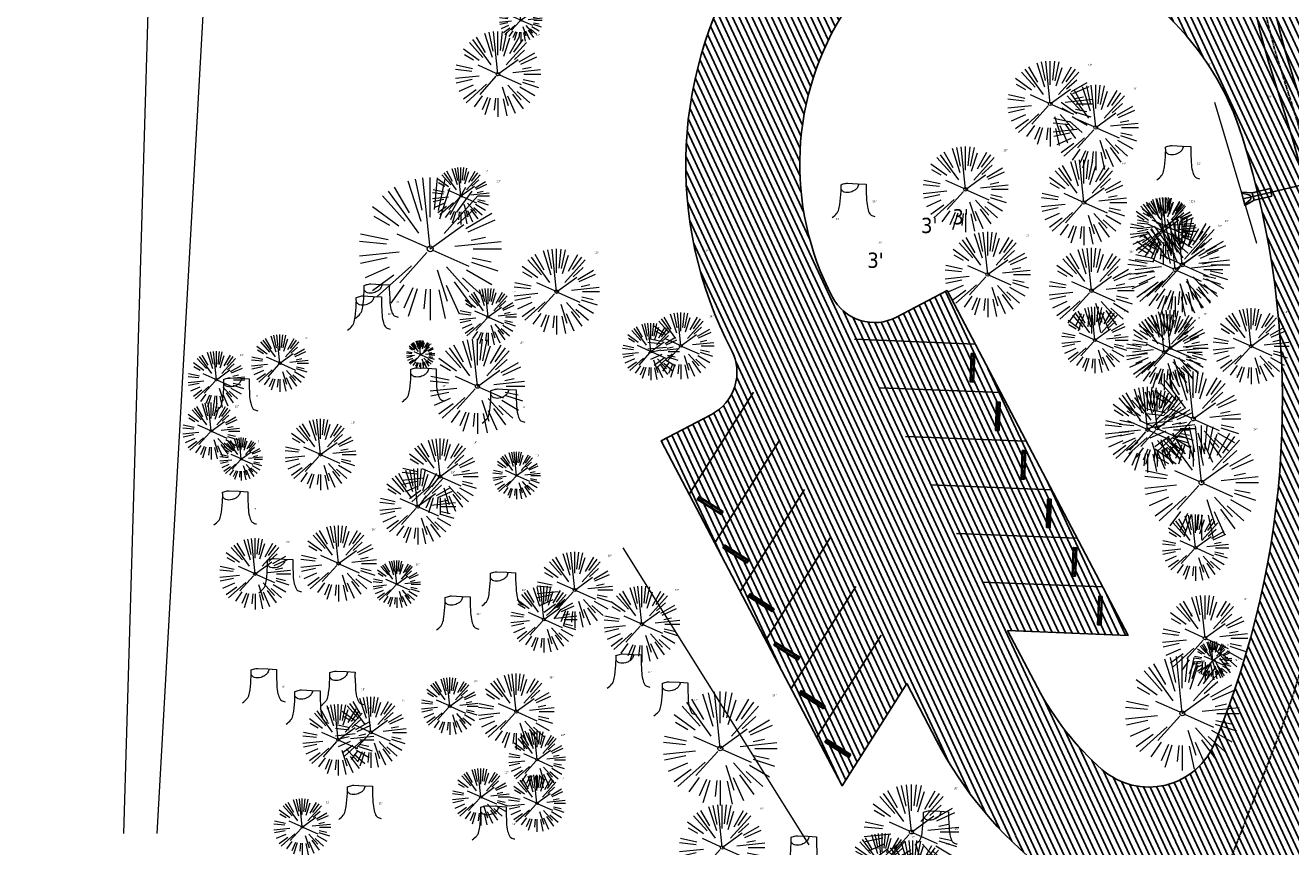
# Model space of a CAD drawing. Header units: feet. Extents: x 1134296 to 1140710, y 647902 to 649877.
# Tile 2 of 57: x 1134452 to 1134719, y 648229 to 648402. Entities that reach past the tile are written whole.
import ezdxf
from ezdxf.lldxf.tags import DXFTag

# ---------------------------------------------------------------- set-up
doc = ezdxf.new("R2010")
doc.units = ezdxf.units.FT
doc.header["$MEASUREMENT"] = 0
doc.linetypes.add('CENTER2', pattern=[1.125, 0.75, -0.125, 0.125, -0.125])
for name, color, linetype in [('C-PRKG-ASPH', 8, 'Continuous'), ('C-PRKG-STRP', 136, 'Continuous'), ('C-PRKG-WHEL-STOP', 9, 'Continuous'), ('C-ROAD-ASPHALT', 1, 'Continuous'), ('C-ROAD-CNTR', 1, 'CENTER2'), ('C-UTIL-STRM-PIPE', 210, 'Continuous'), ('C-UTIL-STRM-STRC', 210, 'Continuous'), ('C-UTIL-WATER-MEP', 7, 'WATER (.5x)'), ('G-XREF', 7, 'Continuous')]:
    doc.layers.add(name, color=color, linetype=linetype)
for name, color, linetype, lineweight in [('V-SITE-ROCK', 8, 'Continuous', 18), ('V-SITE-VEGE', 55, 'Continuous', 18), ('V-SITE-VEGE-TEXT', 8, 'Continuous', 18), ('V-UTIL-POWR-LINE-UNDR', 8, 'EXIST_PROP POWER UNDERGROUND LINE 1', 15)]:
    doc.layers.add(name, color=color, linetype=linetype, lineweight=lineweight)
doc.styles.add('SEI Annotative', font='tahoma.ttf', dxfattribs={"height": 0.1})
doc.styles.add('SEI-Dim & Leader', font='tahoma.ttf')
doc.styles.get("Standard").update_dxf_attribs({"font": 'arial.ttf'})
tags = doc.linetypes.add('EXIST_PROP POWER UNDERGROUND LINE 1', pattern='A,1.5,-0.2,["P-UG",Standard,S=0.08,R=0,X=-0.1,Y=-0.04],-0.3', length=2).pattern_tags.tags
tags[6] = DXFTag(74, 10)
tags = doc.linetypes.add('WATER (.5x)', pattern='A,0.75,-0.2,["W",Standard,S=0.08,R=0,X=-0.1,Y=-0.04],-0.05', length=1).pattern_tags.tags
tags[6] = DXFTag(74, 10)

# ---------------------------------------------------------------- blocks, each defined once
blk = doc.blocks.new('V-SITE-VEGE-Coniferious Tree 2')
at = {"color": 0, "linetype": 'ByBlock'}
for p, q in [((-0.0626, 0.1926), (-0.1545, 0.4755)), ((-0.0575, 0.2704), (-0.104, 0.4891)), ((-0.0003, 0.0026), (-0.0523, 0.4973)), ((0, 0.2219), (0, 0.5)), ((0.0289, 0.2753), (0.0522, 0.4973)), ((0.0572, 0.2693), (0.1039, 0.4891)), ((-0.1757, 0.1951), (-0.3346, 0.3716)), ((-0.0791, 0.1089), (-0.2939, 0.4045)), ((-0.146, 0.2528), (-0.25, 0.433)), ((0.0685, 0.211), (0.1382, 0.4256)), ((0.0978, 0.1086), (0.3345, 0.3716)), ((0.1391, 0.2411), (0.25, 0.433)), ((0.1869, 0.2573), (0.2939, 0.4045)), ((-0.2201, 0.1599), (-0.4046, 0.2939)), ((0.192, 0.1729), (0.3116, 0.2806)), ((-0.2844, 0.1642), (-0.3931, 0.227)), ((0.2488, 0.1436), (0.433, 0.25)), ((0.2659, 0.1184), (0.4568, 0.2034)), ((-0.2961, 0.0629), (-0.4891, 0.1039)), ((-0.0199, 0.0089), (-0.2319, 0.1032)), ((-0.0009, -0.0007), (0.235, 0.1707)), ((-0.306, 0.0322), (-0.4973, 0.0523)), ((0.1731, 0.0182), (0.4972, 0.0523)), ((0.2873, 0.0611), (0.3885, 0.0826)), ((0.3025, 0), (0.5, 0)), ((-0.2183, -0.0229), (-0.4973, -0.0523)), ((-0.3022, -0.0642), (-0.4891, -0.1039)), ((-0.023, -0.0255), (-0.2138, -0.2374)), ((0.0185, -0.0083), (0.272, -0.1211)), ((0.2936, -0.0624), (0.4274, -0.0908)), ((-0.2881, -0.1283), (-0.4568, -0.2034)), ((-0.132, -0.1189), (-0.3716, -0.3346)), ((0.0478, -0.1473), (0.1192, -0.3671)), ((0.1144, -0.1271), (0.2718, -0.3019)), ((0.2555, -0.1475), (0.433, -0.25)), ((0.2891, -0.094), (0.4755, -0.1545)), ((-0.2545, -0.1849), (-0.4046, -0.2939)), ((-0.1843, -0.2536), (-0.2767, -0.3808)), ((0.1131, -0.2541), (0.2033, -0.4568)), ((0.1689, -0.2325), (0.2939, -0.4045)), ((0.2254, -0.2029), (0.3716, -0.3346)), ((-0.1214, -0.2725), (-0.1856, -0.4168)), ((-0.091, -0.2799), (-0.1545, -0.4755)), ((-0.0297, -0.2818), (-0.0443, -0.4216)), ((0, -0.2818), (0, -0.5)), ((0.061, -0.2873), (0.1039, -0.4891))]:
    blk.add_line(p, q, dxfattribs=at)
blk.add_circle((0, 0), 0.0208)
blk = doc.blocks.new('V-SITE-VEGE-Stump')
for points in [[(-0.1229, -0.0143, 0.052613), (-0.0986, 0.0077, 0.106195), (-0.0905, 0.0219, 0.044862), (-0.0837, 0.0527, 0.020074), (-0.0776, 0.1229, 0.011675), (-0.0773, 0.1364, 0.007866), (-0.0776, 0.1565)], [(-0.0776, 0.1565, -0.027668), (-0.0534, 0.1634, -0.067978), (-0.0432, 0.1643), (0.0086, 0.1616), (0.054, 0.1591)], [(0.0151, 0.1613, -0.082864), (0.0081, 0.142, -0.111324), (-0.0021, 0.1306, -0.039313), (-0.0159, 0.1223, -0.049197), (-0.028, 0.1177, -0.066002), (-0.0447, 0.1155, -0.070187), (-0.0604, 0.1177, -0.114859), (-0.0685, 0.1223, -0.075938), (-0.0773, 0.1332)], [(0.054, 0.1591, 0.004334), (0.0538, 0.1369, 0.008344), (0.054, 0.1254), (0.0561, 0.0762, 0.046252), (0.0624, 0.0317, 0.069625), (0.0733, 0.0038, 0.149725), (0.0794, -0.002, 0.058523), (0.0992, -0.0091)]]:
    blk.add_lwpolyline(points, format="xyb")
blk = doc.blocks.new('C_XBASE-PACTOLA_02403811')
at = {"layer": 'V-SITE-VEGE', "lineweight": 18, "flags": 128}
for points in [[(1134711.63, 648355.67), (1134702.76, 648385.33)], [(1134617.37, 648229.08), (1134578.24, 648291.58)]]:
    blk.add_lwpolyline(points, dxfattribs=at)
at = {"layer": 'V-SITE-VEGE', "linetype": 'Continuous', "lineweight": 18, "flags": 128}
for points in [[(1134711.63, 648355.67), (1134702.76, 648385.33)], [(1134617.37, 648229.08), (1134578.24, 648291.58)]]:
    blk.add_lwpolyline(points, dxfattribs=at)
at = {"layer": 'V-UTIL-POWR-LINE-UNDR', "flags": 128}
for points in [[(1134480.13, 648231.49), (1134495, 648496.17), (1134496.35, 648566.44), (1134464.63, 648641.53), (1134459.68, 648691.6), (1134473.79, 648747.28), (1134487.67, 648772.88), (1134492.62, 648802.57), (1134496.09, 648841.02), (1134500.8, 648860.32), (1134494.59, 648928.38), (1134495.61, 649027.12), (1134495.96, 649106.74), (1134599.22, 649131.5), (1134637.55, 649168.54), (1134656.34, 649214.88), (1134694.64, 649279.09), (1134746.48, 649319.73), (1134803.11, 649342.85), (1134848.62, 649349.48), (1134877.8, 649337.9), (1134908.97, 649315.13), (1134965.72, 649315.53), (1135021.66, 649297.83), (1135074.57, 649267.3), (1135109.81, 649210.95), (1135119.86, 649164.36), (1135144.6, 649102.15)], [(1134473.06, 648231.49), (1134478.46, 648413.9), (1134486.34, 648507.97), (1134488, 648563.71), (1134458.97, 648637.48), (1134452.33, 648694.36), (1134469.76, 648757.01), (1134484.27, 648785.6), (1134490.08, 648837.1), (1134491.32, 648874.4), (1134488.84, 648928), (1134492.85, 649108.17)]]:
    blk.add_lwpolyline(points, dxfattribs=at)
at = {"layer": 'V-SITE-VEGE'}
for name, p, xscale, yscale, zscale in [('V-SITE-VEGE-Coniferious Tree 2', (1134556.66, 648402.66), 8.999891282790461, 8.999891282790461, 8.999891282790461), ('V-SITE-VEGE-Coniferious Tree 2', (1134551.85, 648391.29), 17.99978256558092, 17.99978256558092, 17.99978256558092), ('V-SITE-VEGE-Coniferious Tree 2', (1134668.14, 648385.05), 17.99978256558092, 17.99978256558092, 17.99978256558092), ('V-SITE-VEGE-Coniferious Tree 2', (1134677.72, 648380.05), 17.99978256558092, 17.99978256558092, 17.99978256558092), ('V-SITE-VEGE-Coniferious Tree 2', (1134650.31, 648367.05), 17.99978256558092, 17.99978256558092, 17.99978256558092), ('V-SITE-VEGE-Stump', (1134695.56, 648369.64), 40.31522404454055, 40.31522404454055, 40.31522404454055), ('V-SITE-VEGE-Coniferious Tree 2', (1134675.23, 648364.28), 17.99978256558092, 17.99978256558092, 17.99978256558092), ('V-SITE-VEGE-Coniferious Tree 2', (1134537.59, 648354.52), 29.99963760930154, 29.99963760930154, 29.99963760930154), ('V-SITE-VEGE-Stump', (1134627.21, 648361.71), 40.31522404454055, 40.31522404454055, 40.31522404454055), ('V-SITE-VEGE-Coniferious Tree 2', (1134691.92, 648358.27), 13.99983088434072, 13.99983088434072, 13.99983088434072), ('V-SITE-VEGE-Coniferious Tree 2', (1134695.94, 648351.17), 19.99975840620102, 19.99975840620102, 19.99975840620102), ('V-SITE-VEGE-Coniferious Tree 2', (1134654.97, 648349.11), 17.99978256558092, 17.99978256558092, 17.99978256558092), ('V-SITE-VEGE-Coniferious Tree 2', (1134694.45, 648350.16), 19.99975840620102, 19.99975840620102, 19.99975840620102), ('V-SITE-VEGE-Coniferious Tree 2', (1134564.2, 648345.51), 17.99978256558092, 17.99978256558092, 17.99978256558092), ('V-SITE-VEGE-Coniferious Tree 2', (1134676.83, 648345.72), 17.99978256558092, 17.99978256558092, 17.99978256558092), ('V-SITE-VEGE-Stump', (1134526.81, 648340.52), 40.31522404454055, 40.31522404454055, 40.31522404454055), ('V-SITE-VEGE-Stump', (1134525.15, 648337.99), 40.31522404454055, 40.31522404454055, 40.31522404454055), ('V-SITE-VEGE-Coniferious Tree 2', (1134677.55, 648335.33), 13.99983088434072, 13.99983088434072, 13.99983088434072), ('V-SITE-VEGE-Coniferious Tree 2', (1134590.38, 648334.11), 13.99983088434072, 13.99983088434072, 13.99983088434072), ('V-SITE-VEGE-Coniferious Tree 2', (1134547.53, 648325.59), 19.99975840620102, 19.99975840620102, 19.99975840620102), ('V-SITE-VEGE-Stump', (1134536.65, 648322.87), 40.31522404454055, 40.31522404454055, 40.31522404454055), ('V-SITE-VEGE-Coniferious Tree 2', (1134698.25, 648318.73), 19.99975840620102, 19.99975840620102, 19.99975840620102), ('V-SITE-VEGE-Stump', (1134497.28, 648320.78), 40.31522404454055, 40.31522404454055, 40.31522404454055), ('V-SITE-VEGE-Stump', (1134553.5, 648318.4), 40.31522404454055, 40.31522404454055, 40.31522404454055), ('V-SITE-VEGE-Coniferious Tree 2', (1134688.64, 648316.45), 17.99978256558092, 17.99978256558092, 17.99978256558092), ('V-SITE-VEGE-Coniferious Tree 2', (1134514.48, 648311.22), 14.99981880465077, 14.99981880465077, 14.99981880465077), ('V-SITE-VEGE-Coniferious Tree 2', (1134497.8, 648310.28), 8.999891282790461, 8.999891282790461, 8.999891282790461), ('V-SITE-VEGE-Coniferious Tree 2', (1134555.78, 648306.81), 9.999879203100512, 9.999879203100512, 9.999879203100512), ('V-SITE-VEGE-Stump', (1134497.01, 648296.99), 40.31522404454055, 40.31522404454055, 40.31522404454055), ('V-SITE-VEGE-Coniferious Tree 2', (1134698.71, 648291.62), 13.99983088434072, 13.99983088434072, 13.99983088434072), ('V-SITE-VEGE-Coniferious Tree 2', (1134500.72, 648286.11), 14.99981880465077, 14.99981880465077, 14.99981880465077), ('V-SITE-VEGE-Stump', (1134506.46, 648282.72), 40.31522404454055, 40.31522404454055, 40.31522404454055), ('V-SITE-VEGE-Coniferious Tree 2', (1134530.54, 648283.93), 9.999879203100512, 9.999879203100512, 9.999879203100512), ('V-SITE-VEGE-Stump', (1134553.39, 648279.93), 40.31522404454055, 40.31522404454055, 40.31522404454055), ('V-SITE-VEGE-Coniferious Tree 2', (1134561.53, 648276.54), 13.99983088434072, 13.99983088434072, 13.99983088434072), ('V-SITE-VEGE-Stump', (1134543.84, 648274.85), 40.31522404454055, 40.31522404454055, 40.31522404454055), ('V-SITE-VEGE-Coniferious Tree 2', (1134700.73, 648272.59), 17.99978256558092, 17.99978256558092, 17.99978256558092), ('V-SITE-VEGE-Stump', (1134579.83, 648262.63), 40.31522404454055, 40.31522404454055, 40.31522404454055), ('V-SITE-VEGE-Stump', (1134503.02, 648259.58), 40.31522404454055, 40.31522404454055, 40.31522404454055), ('V-SITE-VEGE-Stump', (1134519.58, 648259.02), 40.31522404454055, 40.31522404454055, 40.31522404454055), ('V-SITE-VEGE-Stump', (1134589.64, 648256.8), 40.31522404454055, 40.31522404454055, 40.31522404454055), ('V-SITE-VEGE-Stump', (1134512.22, 648255.06), 40.31522404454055, 40.31522404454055, 40.31522404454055), ('V-SITE-VEGE-Coniferious Tree 2', (1134525.09, 648252.76), 14.99981880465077, 14.99981880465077, 14.99981880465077), ('V-SITE-VEGE-Coniferious Tree 2', (1134518.23, 648251.19), 14.99981880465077, 14.99981880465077, 14.99981880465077), ('V-SITE-VEGE-Stump', (1134523.27, 648235), 40.31522404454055, 40.31522404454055, 40.31522404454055), ('V-SITE-VEGE-Coniferious Tree 2', (1134638.92, 648231.79), 19.99975840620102, 19.99975840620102, 19.99975840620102), ('V-SITE-VEGE-Stump', (1134551.38, 648230.69), 40.31522404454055, 40.31522404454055, 40.31522404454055), ('V-SITE-VEGE-Coniferious Tree 2', (1134599.06, 648228.53), 17.99978256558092, 17.99978256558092, 17.99978256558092), ('V-SITE-VEGE-Stump', (1134644.56, 648229.63), 40.31522404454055, 40.31522404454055, 40.31522404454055), ('V-SITE-VEGE-Stump', (1134616.72, 648224.36), 40.31522404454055, 40.31522404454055, 40.31522404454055), ('V-SITE-VEGE-Coniferious Tree 2', (1134632.74, 648224.51), 13.99983088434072, 13.99983088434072, 13.99983088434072)]:
    blk.add_blockref(name, p, dxfattribs=dict(at, xscale=xscale, yscale=yscale, zscale=zscale))
at = {"layer": 'V-SITE-VEGE', "rotation": 8.537736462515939e-07}
for p, xscale, yscale, zscale in [((1134544.06, 648365.66), 11.99985504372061, 11.99985504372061, 11.99985504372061), ((1134692.41, 648359.33), 11.99985504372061, 11.99985504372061, 11.99985504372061), ((1134549.79, 648340.2), 11.99985504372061, 11.99985504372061, 11.99985504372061), ((1134710.43, 648334.03), 15.99980672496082, 15.99980672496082, 15.99980672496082), ((1134692.12, 648332.79), 15.99980672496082, 15.99980672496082, 15.99980672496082), ((1134693.38, 648333.64), 15.99980672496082, 15.99980672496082, 15.99980672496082), ((1134584.05, 648332.91), 11.99985504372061, 11.99985504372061, 11.99985504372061), ((1134505.93, 648330.46), 11.99985504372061, 11.99985504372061, 11.99985504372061), ((1134535.57, 648332.24), 5.999927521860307, 5.999927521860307, 5.999927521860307), ((1134492.57, 648326.98), 11.99985504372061, 11.99985504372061, 11.99985504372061), ((1134690.64, 648316.73), 15.99980672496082, 15.99980672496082, 15.99980672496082), ((1134491.47, 648316.16), 11.99985504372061, 11.99985504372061, 11.99985504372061), ((1134699.96, 648305.33), 23.99971008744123, 23.99971008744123, 23.99971008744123), ((1134539.67, 648306.6), 15.99980672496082, 15.99980672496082, 15.99980672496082), ((1134534.95, 648300.28), 15.99980672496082, 15.99980672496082, 15.99980672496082), ((1134518.29, 648288.3), 15.99980672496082, 15.99980672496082, 15.99980672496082), ((1134568.03, 648282.72), 15.99980672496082, 15.99980672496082, 15.99980672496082), ((1134582.17, 648275.54), 15.99980672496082, 15.99980672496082, 15.99980672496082), ((1134702.39, 648267.92), 7.99990336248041, 7.99990336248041, 7.99990336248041), ((1134695.95, 648256.76), 23.99971008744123, 23.99971008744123, 23.99971008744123), ((1134555.71, 648257.13), 15.99980672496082, 15.99980672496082, 15.99980672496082), ((1134541.72, 648258.27), 11.99985504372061, 11.99985504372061, 11.99985504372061), ((1134598.67, 648249.37), 23.99971008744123, 23.99971008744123, 23.99971008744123), ((1134560.1, 648246.98), 11.99985504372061, 11.99985504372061, 11.99985504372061), ((1134548.25, 648239.16), 11.99985504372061, 11.99985504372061, 11.99985504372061), ((1134560.05, 648237.84), 11.99985504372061, 11.99985504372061, 11.99985504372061), ((1134510.66, 648232.83), 11.99985504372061, 11.99985504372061, 11.99985504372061), ((1134639.24, 648222.01), 15.99980672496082, 15.99980672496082, 15.99980672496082)]:
    blk.add_blockref('V-SITE-VEGE-Coniferious Tree 2', p, dxfattribs=dict(at, xscale=xscale, yscale=yscale, zscale=zscale))
at = {"layer": 'V-SITE-ROCK', "style": 'SEI Annotative'}
for p in [(1134640.94, 648357.85), (1134647.54, 648359.68), (1134629.63, 648350.53)]:
    blk.add_text("3'", height=3.2, dxfattribs=at).set_placement(p)
at = {"layer": 'V-SITE-VEGE-TEXT', "char_height": 0.4, "attachment_point": 7, "style": 'SEI-Dim & Leader'}
for s, insert in [('18"', (1134559.82, 648399.29)), ('18"', (1134676.12, 648393.05)), ('8"', (1134701.43, 648393.18)), ('18"', (1134685.7, 648388.05)), ('24"', (1134714, 648386.36)), ('18"', (1134658.29, 648375.05)), ('18"', (1134613.37, 648373.08)), ('18"', (1134683.21, 648372.28)), ('12"', (1134699.04, 648372.24)), ('12"', (1134549.04, 648370.66)), ('30"', (1134551.55, 648368.52)), ('16"', (1134596.5, 648365.72)), ('20"', (1134630.69, 648364.31)), ('12"', (1134697.4, 648364.33)), ('14"', (1134697.9, 648364.27)), ('14"', (1134623.02, 648360.62)), ('20"', (1134704.91, 648360.17)), ('20"', (1134703.42, 648359.16)), ('30"', (1134632, 648355.65)), ('18"', (1134662.94, 648357.11)), ('18"', (1134572.18, 648353.51)), ('14"', (1134595.55, 648354)), ('18"', (1134684.81, 648353.72)), ('12"', (1134554.78, 648345.2)), ('18"', (1134530.29, 648343.11)), ('18"', (1134528.63, 648340.59)), ('14"', (1134596.36, 648340.11)), ('4"', (1134648.53, 648341.23)), ('14"', (1134683.53, 648341.33)), ('16"', (1134699.1, 648339.79)), ('16"', (1134700.36, 648340.64)), ('16"', (1134717.41, 648341.03)), ('12"', (1134589.03, 648337.91)), ('12"', (1134510.91, 648335.46)), ('6"', (1134537.56, 648334.24)), ('20"', (1134556.5, 648334.59)), ('12"', (1134497.55, 648331.98)), ('20"', (1134707.22, 648327.73)), ('12"', (1134500.76, 648323.38)), ('14"', (1134540.13, 648325.47)), ('18"', (1134696.61, 648324.45)), ('16"', (1134697.62, 648323.73)), ('12"', (1134496.45, 648321.16)), ('12"', (1134556.98, 648321)), ('15"', (1134520.95, 648317.72)), ('24"', (1134710.93, 648316.33)), ('9"', (1134501.29, 648313.78)), ('16"', (1134546.65, 648313.6)), ('10"', (1134559.77, 648310.81)), ('8"', (1134592.05, 648310.57)), ('16"', (1134541.93, 648307.28)), ('9"', (1134500.49, 648299.59)), ('14"', (1134704.69, 648297.62)), ('16"', (1134525.27, 648295.3)), ('15"', (1134507.2, 648292.61)), ('16"', (1134575.01, 648289.72)), ('10"', (1134534.53, 648287.93)), ('6"', (1134509.93, 648285.32)), ('12"', (1134556.87, 648282.53)), ('14"', (1134567.51, 648282.54)), ('16"', (1134589.15, 648282.54)), ('18"', (1134708.7, 648280.59)), ('20"', (1134547.31, 648277.45)), ('20"', (1134697.56, 648277.33)), ('24"', (1134693.89, 648273.02)), ('8"', (1134705.38, 648270.92)), ('24"', (1134706.91, 648267.76)), ('12"', (1134583.31, 648265.23)), ('6"', (1134506.5, 648262.18)), ('15"', (1134523.06, 648261.62)), ('12"', (1134546.7, 648263.27)), ('16"', (1134562.68, 648264.13)), ('15"', (1134531.57, 648259.26)), ('12"', (1134593.12, 648259.4)), ('24"', (1134609.64, 648260.37)), ('15"', (1134515.69, 648257.66)), ('15"', (1134524.71, 648257.69)), ('12"', (1134565.09, 648251.98)), ('12"', (1134553.23, 648244.16)), ('12"', (1134565.03, 648242.84)), ('20"', (1134647.89, 648240.79)), ('12"', (1134515.64, 648237.83)), ('15"', (1134526.75, 648237.6)), ('18"', (1134607.03, 648236.53)), ('12"', (1134554.86, 648233.29)), ('14"', (1134638.72, 648230.51)), ('16"', (1134648.04, 648232.23)), ('16"', (1134646.22, 648229.01))]:
    blk.add_mtext(s, dxfattribs=dict(at, insert=insert))
blk = doc.blocks.new('*U1394')
at = {"flags": 128}
blk.add_lwpolyline([(0.87, -2.15), (-1.06, -0.97), (1.06, 0.97), (2.07, -1.05)], dxfattribs=at)
blk.add_lwpolyline([(0.92, 0.84), (1.32, -0.62, -0.609257), (0.5, -1.37), (-0.92, -0.84)], format="xyb", dxfattribs=at)
blk.add_lwpolyline([(4.65, -3.87), (3.46, -4.97), (0.87, -2.15), (2.07, -1.05)], close=True, dxfattribs=at)
at = {"layer": 'Defpoints'}
blk.add_text('15" FES', height=0.2, rotation=132.4927, dxfattribs=at).set_placement((2.94, -2.13))
blk = doc.blocks.new('Wheel_Stop')
for points in [[(-36, 6.75), (36, 6.75)], [(-36, -2.25), (-36, 6.75)], [(-35.625, 4.5), (-36, 6.75)], [(-35.625, 0), (-36, -2.25)], [(-35.955, 6.48), (35.955, 6.48)], [(-35.625, 4.5), (-35.625, 0)], [(-35.625, 4.5), (35.625, 4.5)], [(-35.625, 0), (35.625, 0)], [(35.625, 4.5), (36, 6.75)], [(35.625, 4.5), (35.625, 0)], [(35.625, 0), (36, -2.25)], [(36, -2.25), (36, 6.75)], [(-36, -2.25), (36, -2.25)], [(-35.955, -1.98), (35.955, -1.98)]]:
    blk.add_lwpolyline(points)
for centre in [(-30, 2.25), (30, 2.25)]:
    blk.add_circle(centre, 0.5)
blk = doc.blocks.new('C_PBASE-PACTOLA_02403811')
at = {"layer": 'C-PRKG-STRP', "flags": 128}
for points in [[(1134652.31, 648334.49), (1134626.93, 648335.5)], [(1134592.12, 648302.86), (1134605.68, 648324.34)], [(1134657.68, 648324.27), (1134632.3, 648325.28)], [(1134597.49, 648292.64), (1134611.06, 648314.12)], [(1134663.06, 648314.04), (1134637.67, 648315.06)], [(1134668.43, 648303.82), (1134643.04, 648304.83)], [(1134602.86, 648282.42), (1134616.43, 648303.89)], [(1134673.8, 648293.6), (1134648.41, 648294.61)], [(1134608.23, 648272.19), (1134621.8, 648293.67)], [(1134613.6, 648261.97), (1134627.17, 648283.45)], [(1134679.17, 648283.38), (1134653.78, 648284.39)], [(1134618.97, 648251.75), (1134632.54, 648273.23)], [(1134684.54, 648273.16), (1134659.15, 648274.17)], [(1134624.34, 648241.53), (1134637.91, 648263.01)]]:
    blk.add_lwpolyline(points, dxfattribs=at)
at = {"layer": 'C-ROAD-ASPHALT'}
blk.add_lwpolyline([(1134641.75, 648097.24, -0.047459), (1134675.31, 648187.21, 0.35336), (1134666.8, 648223.94, -0.106181), (1134644.2, 648251.03), (1134637.91, 648263.01), (1134624.34, 648241.53), (1134586.21, 648314.11), (1134596.83, 648319.69, 0.414214), (1134601.03, 648333.19), (1134601.03, 648333.19, -0.272199), (1134605.1, 648418.24), (1134606.84, 648420.9, -0.102173), (1134622.24, 648436.38, 0.468797), (1134623.09, 648444.02, -0.039414), (1134613.59, 648455.57), (1134609.94, 648460.8, -0.104209), (1134568.35, 648558.72), (1134550.7, 648648.51, -0.01381), (1134546.06, 648676.18), (1134536.98, 648741.16, -0.094333), (1134542.66, 648856.22), (1134551.22, 648891.6, -0.010799), (1134557.39, 648914.9)], format="xyb", dxfattribs=at)
blk.add_lwpolyline([(1134661.5, 648419.81, 0.014736), (1134666.86, 648418.2, -0.257587), (1134708.62, 648377.98, -0.169842), (1134704.11, 648253.93), (1134702.88, 648250.78, -0.519754), (1134679.03, 648244.96, -0.092187), (1134665.45, 648262.19), (1134659.15, 648274.17), (1134684.54, 648273.16), (1134646.41, 648345.73), (1134635.78, 648340.15, -0.414214), (1134622.28, 648344.35, -0.272199), (1134625.18, 648405.1), (1134626.92, 648407.76, -0.340488)], format="xyb", close=True, dxfattribs=at)
at = {"layer": 'C-ROAD-CNTR', "flags": 128}
blk.add_lwpolyline([(1134682.82, 648422.25), (1134669.22, 648425.85, -0.177469), (1134620.15, 648460.15), (1134616.5, 648465.38, -0.104209), (1134576.2, 648560.26), (1134558.55, 648650.05, -0.01381), (1134553.98, 648677.28), (1134544.9, 648742.27, -0.094333), (1134550.43, 648854.34), (1134559, 648889.72, -0.142864), (1134712.37, 649156.83), (1134786.2, 649227.81, -0.041643), (1134812.01, 649248.79), (1134833.03, 649263.15, -0.265468), (1134926.96, 649270.71), (1134949.26, 649260.25, -0.036701), (1135013.16, 649224.33), (1135075.32, 649183.13, -0.302523), (1135105.39, 649111.58), (1135099.69, 649081.89, -0.049273), (1135094.1, 649063.04), (1135036.84, 648922.4, -0.009219), (1135029.58, 648905.45), (1134962.36, 648756.34, -0.019155), (1134945.3, 648722.05), (1134909.79, 648657.07, -0.111237), (1134866.24, 648607.57), (1134762.18, 648532.09, 0.322945), (1134716.4, 648393.22), (1134719.72, 648382.71, -0.171424), (1134715.29, 648249.56), (1134707.16, 648228.78, -0.022723), (1134688.71, 648187.28, 0.05045), (1134653.34, 648094.13)], format="xyb", dxfattribs=at)
at = {"layer": 'C-UTIL-STRM-PIPE', "flags": 128}
blk.add_lwpolyline([(1134708.76, 648365.05), (1134745.65, 648373.73)], dxfattribs=at)
at = {"layer": 'C-UTIL-WATER-MEP', "flags": 128}
for points in [[(1134714.97, 648470.68, 0.125969), (1134718.3, 648393.82), (1134721.63, 648383.31, -0.11151), (1134729.11, 648294.63, -0.11151)], [(1134709.85, 648413.02, 0.041255), (1134714.49, 648392.62), (1134717.81, 648382.1, -0.118004), (1134724.38, 648290.16, -0.118004)]]:
    blk.add_lwpolyline(points, format="xyb", dxfattribs=at)
at = {"layer": 'C-PRKG-WHEL-STOP', "zscale": 0.0833333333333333}
for p, xscale, yscale, rotation in [((1134651.55, 648329.51), 0.0833333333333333, 0.0833333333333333, 267.716887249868), ((1134656.92, 648319.29), 0.0833333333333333, 0.0833333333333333, 267.716887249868), ((1134662.29, 648309.07), 0.0833333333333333, 0.0833333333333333, 267.716887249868), ((1134596.64, 648300.67), -0.08333333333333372, 0.08333333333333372, 147.7168872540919), ((1134667.66, 648298.85), 0.0833333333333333, 0.0833333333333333, 267.716887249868), ((1134602.01, 648290.44), -0.08333333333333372, 0.08333333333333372, 147.7168872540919), ((1134673.04, 648288.63), 0.0833333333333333, 0.0833333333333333, 267.716887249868), ((1134607.39, 648280.22), -0.08333333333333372, 0.08333333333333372, 147.7168872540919), ((1134678.41, 648278.4), 0.0833333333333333, 0.0833333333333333, 267.716887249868), ((1134612.76, 648270), -0.08333333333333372, 0.08333333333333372, 147.7168872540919), ((1134618.13, 648259.78), -0.08333333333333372, 0.08333333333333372, 147.7168872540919), ((1134623.5, 648249.56), -0.08333333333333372, 0.08333333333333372, 147.7168872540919)]:
    blk.add_blockref('Wheel_Stop', p, dxfattribs=dict(at, xscale=xscale, yscale=yscale, rotation=rotation))
at = {"layer": 'C-UTIL-STRM-STRC', "color": 221, "linetype": 'Continuous', "lineweight": -3, "rotation": 60.71029860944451}
blk.add_blockref('*U1394', (1134708.76, 648365.05), dxfattribs=at)
blk = doc.blocks.new('C_PHTCH-PACTOLA_02403811')
at = {"layer": 'C-PRKG-ASPH'}
h = blk.add_hatch(dxfattribs=at)
h.set_pattern_fill('ANSI31', color=256, scale=10, angle=70)
edge = h.paths.add_edge_path(flags=16)
edge.add_arc((1135093.57, 648760.36), 542, 143.5704, 153.2664, ccw=False)
edge.add_arc((1135093.57, 648760.36), 542, 133.8743, 143.5704, ccw=False)
edge.add_line((1134717.92, 649151.06), (1134791.74, 649222.04))
edge.add_arc((1134924.81, 649083.64), 192, 124.3358, 133.8743, ccw=False)
edge.add_line((1134816.52, 649242.18), (1134837.54, 649256.54))
edge.add_arc((1134886.61, 649184.7), 87, 64.8666, 124.3358, ccw=False)
edge.add_line((1134923.57, 649263.47), (1134945.86, 649253.01))
edge.add_arc((1134736.9, 648807.59), 492, 56.4591, 64.8666, ccw=False)
edge.add_line((1135008.74, 649217.67), (1135070.9, 649176.46))
edge.add_arc((1135036.64, 649124.78), 62, -10.868, 56.4591, ccw=False)
edge.add_line((1135097.53, 649113.09), (1135091.83, 649083.4))
edge.add_arc((1135001.48, 649100.74), 92, 337.8486, 349.132, ccw=False)
edge.add_line((1135086.69, 649066.05), (1135029.44, 648925.41))
edge.add_arc((1134573.75, 649110.92), 492, 335.736, 337.8486, ccw=False)
edge.add_line((1135022.29, 648908.74), (1134970.11, 648792.98))
edge.add_line((1134970.11, 648792.98), (1134955.07, 648759.62))
edge.add_arc((1134506.53, 648961.81), 492, 331.3466, 335.736, ccw=False)
edge.add_line((1134938.28, 648725.89), (1134902.77, 648660.9))
edge.add_arc((1134778.16, 648728.99), 142, 305.9573, 331.3466, ccw=False)
edge.add_line((1134861.54, 648614.05), (1134757.48, 648538.57))
edge.add_arc((1134835.58, 648430.91), 133, 125.9573, 166.4172)
edge.add_arc((1134672.28, 648470.36), 35, 244.1086, 346.4172, ccw=False)
edge.add_arc((1134691.46, 648509.91), 78.96, 214.9055, 244.1168, ccw=False)
edge.add_line((1134626.71, 648464.73), (1134623.06, 648469.96))
edge.add_arc((1134821.51, 648608.47), 242, 191.1168, 214.9138, ccw=False)
edge.add_line((1134584.05, 648561.81), (1134566.4, 648651.59))
edge.add_arc((1135049.17, 648746.46), 492, 187.9519, 191.1168, ccw=False)
edge.add_line((1134561.9, 648678.39), (1134552.83, 648743.38))
edge.add_arc((1134842.02, 648783.77), 292, 166.3961, 187.9519, ccw=False)
edge.add_line((1134558.21, 648852.45), (1134566.77, 648887.84))
edge.add_arc((1135093.57, 648760.36), 542, 158.0478, 166.3961, ccw=False)
edge.add_arc((1135093.57, 648760.36), 542, 153.2664, 158.0478, ccw=False)
edge = h.paths.add_edge_path()
edge.add_line((1134664.93, 648091.02), (1134641.75, 648097.24))
edge.add_arc((1135131.44, 647965.88), 507, 154.1155, 164.9841, ccw=False)
edge.add_arc((1135131.44, 647965.88), 507, 153.4315, 154.1155, ccw=False)
edge.add_arc((1134241.51, 648410.91), 488, 333.4315, 338.6384)
edge.add_line((1134695.99, 648233.15), (1134704.11, 648253.93))
edge.add_arc((1134529.03, 648322.41), 188, 338.6384, 377.1955)
edge.add_arc((1134651.31, 648360.25), 60, 17.1955, 74.9727)
edge.add_line((1134666.86, 648418.2), (1134661.5, 648419.81))
edge.add_arc((1134691.49, 648509.95), 95, 223.9419, 251.5981, ccw=False)
edge.add_arc((1134691.54, 648509.98), 95.06, 214.9166, 223.9393, ccw=False)
edge.add_line((1134613.59, 648455.57), (1134609.94, 648460.8))
edge.add_arc((1134821.51, 648608.47), 258, 191.1168, 214.9138, ccw=False)
edge.add_line((1134568.35, 648558.72), (1134550.7, 648648.51))
edge.add_arc((1135049.17, 648746.46), 508, 187.9519, 191.1168, ccw=False)
edge.add_line((1134546.06, 648676.18), (1134536.98, 648741.16))
edge.add_arc((1134842.02, 648783.77), 308, 166.3961, 187.9519, ccw=False)
edge.add_line((1134542.66, 648856.22), (1134551.22, 648891.6))
edge.add_arc((1135093.57, 648760.36), 558, 163.9213, 166.3961, ccw=False)
edge.add_arc((1134538.18, 648920.44), 20, 343.9213, 402.7699)
edge.add_line((1134552.86, 648934.02), (1134533.45, 648955.01))
edge.add_arc((1135093.57, 648760.36), 592.98, 146.01874, 160.8371, ccw=False)
edge.add_line((1134601.86, 649091.79), (1134616.58, 649064.03))
edge.add_arc((1134621, 649066.38), 5, 207.9516, 327.0741)
edge.add_arc((1135093.57, 648760.36), 558, 133.8743, 147.0741, ccw=False)
edge.add_line((1134706.83, 649162.6), (1134780.65, 649233.58))
edge.add_arc((1134924.81, 649083.64), 208, 124.3358, 133.8743, ccw=False)
edge.add_line((1134807.49, 649255.39), (1134828.52, 649269.75))
edge.add_arc((1134886.61, 649184.7), 103, 64.8666, 124.3358, ccw=False)
edge.add_line((1134930.36, 649277.95), (1134952.66, 649267.49))
edge.add_arc((1134736.9, 648807.59), 508, 56.4591, 64.8666, ccw=False)
edge.add_line((1135017.58, 649231), (1135079.74, 649189.8))
edge.add_arc((1135036.64, 649124.78), 78, -10.868, 56.4591, ccw=False)
edge.add_line((1135113.25, 649110.08), (1135107.54, 649080.38))
edge.add_arc((1135001.48, 649100.74), 108, 337.8486, 349.132, ccw=False)
edge.add_line((1135101.51, 649060.02), (1135044.25, 648919.38))
edge.add_arc((1134573.75, 649110.92), 508, 335.736, 337.8486, ccw=False)
edge.add_line((1135036.87, 648902.16), (1134969.66, 648753.05))
edge.add_arc((1134506.53, 648961.81), 508, 331.3466, 335.736, ccw=False)
edge.add_line((1134952.32, 648718.22), (1134916.81, 648653.23))
edge.add_arc((1134778.16, 648728.99), 158, 305.9573, 331.3466, ccw=False)
edge.add_line((1134870.94, 648601.1), (1134766.88, 648525.62))
edge.add_arc((1134835.58, 648430.91), 117, 125.9573, 162.2649)
edge.add_arc((1134752.71, 648457.41), 30, 162.2649, 196.8024)
edge.add_arc((1134835.58, 648430.91), 113, 170.9217, 197.5477)
edge.add_line((1134727.84, 648396.84), (1134731.16, 648386.32))
edge.add_arc((1134529.03, 648322.41), 212, 11.3401, 17.5477, ccw=False)
edge.add_arc((1134529.06, 648322.4), 211.97, -20.6491, 11.3422, ccw=False)
edge.add_arc((1134759.87, 648235.31), 34.72, 159.1872, 239.4136)
edge.add_line((1134742.2, 648205.42), (1134709.51, 648185.7))
edge.add_line((1134709.51, 648185.7), (1134699, 648181.01))
edge.add_arc((1135131.44, 647965.88), 483, 153.5512, 164.9841)
h = blk.add_hatch(dxfattribs=at)
h.set_pattern_fill('ANSI31', color=256, scale=10, angle=70)
edge = h.paths.add_edge_path()
edge.add_arc((1134648.32, 648200.31), 30, 334.1155, 411.9609)
edge.add_arc((1134718.56, 648290.1), 84, 207.7169, 231.9609, ccw=False)
edge.add_line((1134644.2, 648251.03), (1134637.91, 648263.01))
edge.add_line((1134637.91, 648263.01), (1134624.34, 648241.53))
edge.add_line((1134624.34, 648241.53), (1134586.21, 648314.11))
edge.add_line((1134586.21, 648314.11), (1134596.83, 648319.69))
edge.add_arc((1134592.18, 648328.54), 10, 297.7169, 387.7169)
edge.add_arc((1134675.4, 648372.26), 84, 146.8092, 207.7169, ccw=False)
edge.add_line((1134605.1, 648418.24), (1134606.84, 648420.9))
edge.add_arc((1134652.03, 648391.34), 54, 123.4738, 146.8092, ccw=False)
edge.add_arc((1134619.49, 648440.55), 5, 303.4738, 403.9421)
edge.add_arc((1134691.49, 648509.95), 95, 223.9419, 251.5981)
edge.add_arc((1134652.03, 648391.34), 30, 71.5955, 146.8092)
edge.add_arc((1134675.67, 648372.32), 60.27, 143.9761, 207.6478)
edge.add_arc((1134631.13, 648349), 10, 207.7169, 297.7169)
edge.add_line((1134635.78, 648340.15), (1134646.41, 648345.73))
edge.add_line((1134646.41, 648345.73), (1134684.54, 648273.16))
edge.add_line((1134684.54, 648273.16), (1134659.15, 648274.17))
edge.add_line((1134659.15, 648274.17), (1134665.45, 648262.19))
edge.add_arc((1134718.56, 648290.1), 60, 207.7169, 228.7851)
edge.add_arc((1134688.91, 648256.25), 15, 228.7851, 338.6384)
edge.add_line((1134702.88, 648250.78), (1134695.99, 648233.15))
edge.add_arc((1134241.51, 648410.91), 488, 333.4315, 338.6384, ccw=False)
edge.add_arc((1135131.44, 647965.88), 507, 153.4315, 154.1155)

msp = doc.modelspace()

# ---------------------------------------------------------------- block references
at = {"layer": 'G-XREF'}
for name in ['C_PBASE-PACTOLA_02403811', 'C_XBASE-PACTOLA_02403811', 'C_PHTCH-PACTOLA_02403811']:
    msp.add_blockref(name, (0, 0), dxfattribs=at)

doc.saveas('drawing.dxf')
